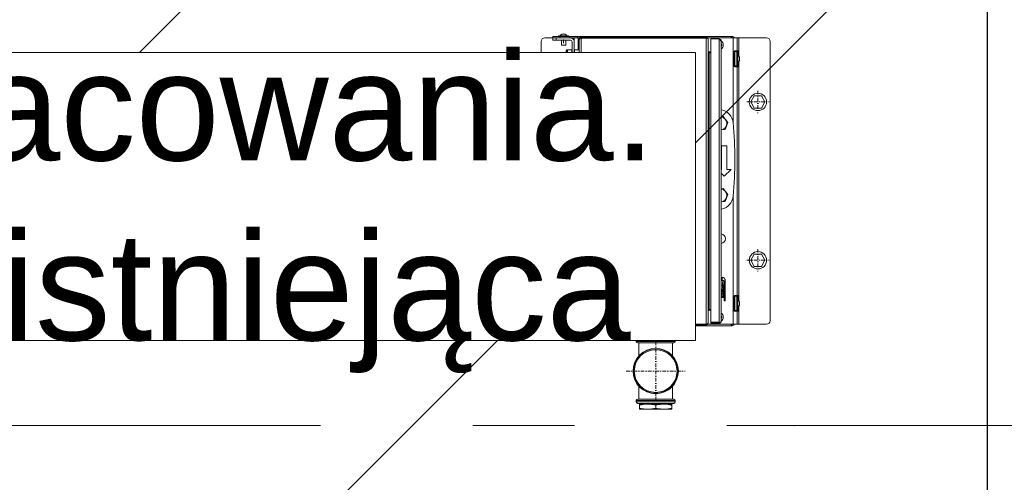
# Model space of a CAD drawing. Header units: millimetres. Extents: x -47038 to 86296, y -75637 to 48966.
# Tile 136 of 174: x -29137 to -27769, y 29702 to 30345. Entities that reach past the tile are written whole.
import ezdxf

# ---------------------------------------------------------------- set-up
doc = ezdxf.new("R2010")
doc.units = ezdxf.units.MM
doc.linetypes.add('DASHDOT', pattern=[1, 0.5, -0.25, 0, -0.25])
doc.linetypes.add('Przerywana podwójnie', pattern=[109.361107, 52.916665, -21.166666, 14.111111, -21.166666])
for name, color, linetype, lineweight, true_color in [('00 - nowa technologia myjni_Nr_pióra__95', 7, 'Continuous', 20, 0x7c7c7c), ('410-K Osie główne_Nr_pióra__95', 7, 'Continuous', 20, 0x7c7c7c), ('420-K Ściany_Nr_pióra__95', 7, 'Continuous', 20, 0x7c7c7c)]:
    doc.layers.add(name, color=color, linetype=linetype, lineweight=lineweight, true_color=true_color)
doc.layers.add('AP_zakres_Oopracowania', color=7, linetype='Continuous', lineweight=5)
doc.layers.add('XREF', color=8, linetype='Continuous', lineweight=9)
doc.styles.get("Standard").update_dxf_attribs({"font": 'arial.ttf'})

# ---------------------------------------------------------------- blocks, each defined once
blk = doc.blocks.new('parter 2025.10.15')
at = {"layer": '00 - nowa technologia myjni_Nr_pióra__95', "color": 8, "linetype": 'Continuous', "lineweight": 5}
for p, q in [((1006.42, 2487.69), (1005.32, 2487.69)), ((1007.42, 2487.89), (1006.42, 2487.89)), ((1006.42, 2487.89), (1006.42, 2487.69)), ((1006.42, 2487.69), (1006.92, 2487.69)), ((1006.42, 2487.39), (1006.42, 2487.69)), ((1006.92, 2487.69), (1008.87, 2487.69)), ((1006.92, 2487.39), (1006.92, 2487.69)), ((1007.9, 2487.99), (1007.24, 2487.99)), ((1007.24, 2487.89), (1007.24, 2487.99)), ((1007.24, 2487.89), (1007.24, 2487.99)), ((1008.81, 2487.89), (1007.42, 2487.89)), ((1007.42, 2487.89), (1007.42, 2487.69)), ((1007.69, 2488.22), (1007.79, 2488.22)), ((1007.79, 2488.22), (1007.79, 2488.22)), ((1007.79, 2488.22), (1007.79, 2488.22)), ((1007.79, 2488.22), (1007.79, 2488.22)), ((1007.79, 2488.22), (1007.8, 2488.22)), ((1007.8, 2488.22), (1008.01, 2488.22)), ((1008.6, 2487.99), (1007.9, 2487.99)), ((1008.02, 2488.22), (1008.01, 2488.22)), ((1008.01, 2488.22), (1008.02, 2488.22)), ((1008.02, 2488.22), (1008.02, 2488.22)), ((1008.02, 2488.22), (1008.14, 2488.22)), ((1008.15, 2488.22), (1008.14, 2488.22)), ((1008.15, 2488.22), (1008.14, 2488.22)), ((1008.6, 2487.89), (1008.6, 2487.99)), ((1009.85, 2487.89), (1008.81, 2487.89)), ((1008.81, 2487.89), (1008.81, 2487.69)), ((1009.85, 2487.69), (1008.87, 2487.69)), ((1009.17, 2487.69), (1009.42, 2487.69)), ((1009.17, 2487.6), (1009.17, 2487.69)), ((1009.97, 2487.69), (1009.42, 2487.69)), ((1009.42, 2487.15), (1009.42, 2487.69)), ((1009.85, 2487.89), (1009.85, 2487.69)), ((1018.55, 2487.89), (1009.85, 2487.89)), ((1010.16, 2487.69), (1009.85, 2487.69)), ((1010.16, 2487.69), (1009.97, 2487.69)), ((1009.97, 2486.04), (1009.97, 2487.69)), ((1010.1, 2487.67), (1010.15, 2487.67)), ((1010.1, 2487.51), (1010.1, 2487.67)), ((1010.18, 2487.67), (1010.38, 2487.67)), ((1010.18, 2487.67), (1010.18, 2487.51)), ((1010.38, 2487.79), (1027.72, 2487.79)), ((1027.72, 2487.67), (1010.38, 2487.67)), ((1010.38, 2487.67), (1010.38, 2447.91)), ((1018.55, 2487.89), (1018.55, 2487.79)), ((1018.71, 2487.89), (1018.55, 2487.89)), ((1018.71, 2487.89), (1018.71, 2487.79)), ((1018.71, 2487.89), (1018.72, 2487.89)), ((1018.72, 2487.79), (1018.72, 2487.89)), ((1018.72, 2487.89), (1031.22, 2487.89)), ((1027.72, 2487.67), (1027.86, 2487.67)), ((1027.72, 2487.67), (1027.72, 2447.91)), ((1027.86, 2487.75), (1027.82, 2487.67)), ((1031.47, 2487.69), (1027.93, 2487.69)), ((1028.37, 2487.42), (1028.37, 2487.54)), ((1029.54, 2487.54), (1028.37, 2487.54)), ((1029.54, 2487.54), (1029.54, 2487.42)), ((1031.32, 2487.89), (1031.22, 2487.89)), ((1031.22, 2487.69), (1031.22, 2487.88)), ((1031.32, 2487.89), (1031.32, 2487.69)), ((1031.33, 2487.89), (1031.32, 2487.89)), ((1032.02, 2487.69), (1031.47, 2487.69)), ((1031.47, 2487.69), (1031.47, 2476)), ((1032.02, 2487.69), (1032.27, 2487.69)), ((1032.02, 2487.69), (1032.02, 2447.89)), ((1032.27, 2485.14), (1032.27, 2487.69)), ((1036.12, 2487.69), (1032.27, 2487.69)), ((1004.82, 2487.19), (1004.82, 2448.39)), ((1006.42, 2487.39), (1006.92, 2487.39)), ((1006.92, 2487.39), (1008.87, 2487.39)), ((1007.62, 2487.39), (1007.62, 2486.69)), ((1007.62, 2487.39), (1007.62, 2486.69)), ((1007.62, 2486.69), (1007.91, 2486.69)), ((1007.91, 2486.69), (1008.22, 2486.69)), ((1008.22, 2487.39), (1008.22, 2486.69)), ((1008.22, 2487.39), (1008.22, 2486.69)), ((1009.12, 2487.14), (1009.12, 2483.44)), ((1009.42, 2487.14), (1009.42, 2483.44)), ((1010.1, 2487.51), (1010.1, 2448.07)), ((1010.1, 2487.51), (1010.15, 2487.51)), ((1010.18, 2487.51), (1010.15, 2487.51)), ((1028, 2448.07), (1028, 2487.51)), ((1028.37, 2448.16), (1028.37, 2487.42)), ((1029.54, 2448.16), (1029.54, 2487.42)), ((1029.73, 2487.42), (1029.54, 2487.42)), ((1029.73, 2487.26), (1029.73, 2487.42)), ((1029.73, 2487.26), (1029.77, 2487.26)), ((1029.82, 2487.42), (1029.77, 2487.42)), ((1029.82, 2487.26), (1029.77, 2487.26)), ((1029.82, 2487.42), (1029.82, 2487.26)), ((1029.82, 2487.26), (1029.82, 2448.32)), ((1036.62, 2448.39), (1036.62, 2487.19)), ((1008.22, 2485.69), (1008.22, 2485.29)), ((1008.44, 2485.69), (1008.22, 2485.69)), ((1008.22, 2485.29), (1008.22, 2484.89)), ((1008.44, 2484.89), (1008.22, 2484.89)), ((1008.44, 2484.89), (1008.22, 2484.89)), ((1008.28, 2485.87), (1008.32, 2486.04)), ((1008.28, 2485.87), (1008.32, 2486.04)), ((1008.28, 2485.87), (1008.28, 2485.69)), ((1008.28, 2484.89), (1008.28, 2484.71)), ((1008.48, 2486.04), (1008.32, 2486.04)), ((1008.44, 2485.87), (1008.48, 2486.04)), ((1008.44, 2485.87), (1008.48, 2486.03)), ((1008.44, 2485.87), (1008.44, 2485.57)), ((1008.44, 2485.57), (1008.44, 2484.71)), ((1009.07, 2486.04), (1008.48, 2486.04)), ((1008.48, 2485.64), (1008.48, 2485.66)), ((1009.07, 2485.66), (1008.48, 2485.66)), ((1009.07, 2484.91), (1008.48, 2484.91)), ((1009.12, 2485.87), (1009.07, 2486.04)), ((1009.07, 2485.64), (1009.07, 2485.66)), ((1009.12, 2485.87), (1009.12, 2485.57)), ((1009.12, 2485.57), (1009.12, 2484.71)), ((1009.42, 2485.87), (1009.46, 2486.04)), ((1010.05, 2486.04), (1009.46, 2486.04)), ((1009.46, 2485.64), (1009.46, 2485.66)), ((1010.05, 2485.66), (1009.46, 2485.66)), ((1010.05, 2484.91), (1009.46, 2484.91)), ((1010.1, 2485.87), (1010.05, 2486.04)), ((1010.05, 2485.64), (1010.05, 2485.66)), ((1010.1, 2485.87), (1010.1, 2485.57)), ((1010.1, 2485.57), (1010.1, 2484.71)), ((1028.03, 2485.7), (1028.07, 2485.76)), ((1028.06, 2485.63), (1028.07, 2485.62)), ((1028.16, 2485.62), (1028.07, 2485.62)), ((1028.37, 2485.74), (1028.16, 2485.74)), ((1028.16, 2485.62), (1028.37, 2485.62)), ((1028.16, 2449.96), (1028.16, 2485.62)), ((1031.61, 2483.79), (1031.61, 2485.79)), ((1031.71, 2485.79), (1032, 2485.79)), ((1031.71, 2485.79), (1031.71, 2483.79)), ((1031.74, 2485.89), (1031.94, 2485.89)), ((1032, 2485.79), (1032, 2483.79)), ((1032.02, 2485.47), (1032.02, 2485.79)), ((1032.02, 2485.47), (1032.12, 2485.47)), ((1032.05, 2485.89), (1032.14, 2485.89)), ((1032.12, 2484.11), (1032.12, 2485.47)), ((1032.14, 2485.79), (1032.21, 2485.79)), ((1032.14, 2485.79), (1032.14, 2485.26)), ((1032.21, 2485.79), (1032.21, 2485.2)), ((1032.35, 2484.99), (1032.34, 2484.99)), ((1032.34, 2484.99), (1032.35, 2484.99)), ((1032.35, 2485.02), (1032.35, 2484.99)), ((1032.35, 2484.99), (1032.35, 2484.99)), ((1032.35, 2484.99), (1032.35, 2484.8)), ((1008.28, 2484.71), (1008.32, 2484.54)), ((1008.28, 2484.71), (1008.32, 2484.54)), ((1008.31, 2484.56), (1008.32, 2484.54)), ((1008.91, 2484.54), (1008.32, 2484.54)), ((1008.91, 2484.54), (1008.32, 2484.54)), ((1008.44, 2484.71), (1008.48, 2484.54)), ((1008.44, 2484.71), (1008.48, 2484.55)), ((1009.07, 2484.54), (1008.48, 2484.54)), ((1009.12, 2484.71), (1009.07, 2484.54)), ((1009.42, 2484.71), (1009.46, 2484.54)), ((1009.42, 2452.15), (1009.42, 2483.44)), ((1009.43, 2484.64), (1009.43, 2483.79)), ((1009.72, 2483.79), (1009.43, 2483.79)), ((1010.05, 2484.54), (1009.46, 2484.54)), ((1009.69, 2483.69), (1009.49, 2483.69)), ((1009.72, 2484.54), (1009.72, 2483.79)), ((1009.82, 2484.54), (1009.82, 2483.79)), ((1009.97, 2476), (1009.97, 2484.54)), ((1010.1, 2484.71), (1010.05, 2484.54)), ((1031.71, 2484.39), (1031.61, 2484.39)), ((1031.71, 2483.79), (1032, 2483.79)), ((1031.74, 2483.69), (1031.94, 2483.69)), ((1032.02, 2483.79), (1032.02, 2484.11)), ((1032.02, 2484.11), (1032.12, 2484.11)), ((1032.05, 2483.69), (1032.14, 2483.69)), ((1032.14, 2484.32), (1032.14, 2483.79)), ((1032.14, 2483.79), (1032.21, 2483.79)), ((1032.21, 2484.37), (1032.21, 2483.79)), ((1032.27, 2451.14), (1032.27, 2484.43)), ((1032.34, 2484.8), (1032.35, 2484.8)), ((1032.34, 2484.8), (1032.35, 2484.79)), ((1032.34, 2484.59), (1032.35, 2484.6)), ((1032.34, 2484.59), (1032.35, 2484.59)), ((1032.35, 2484.79), (1032.35, 2484.8)), ((1032.35, 2484.79), (1032.35, 2484.6)), ((1032.35, 2484.6), (1032.35, 2484.59)), ((1032.35, 2484.59), (1032.35, 2484.59)), ((1032.35, 2484.59), (1032.35, 2484.56)), ((1006.92, 2483.19), (1006.42, 2483.19)), ((1006.42, 2483.19), (1006.42, 2482.89)), ((1006.92, 2482.89), (1006.42, 2482.89)), ((1008.87, 2483.19), (1006.92, 2483.19)), ((1006.92, 2483.19), (1006.92, 2482.89)), ((1008.87, 2482.89), (1006.92, 2482.89)), ((1009.17, 2452.6), (1009.17, 2482.98)), ((1006.02, 2479.64), (1005.53, 2478.79)), ((1007.01, 2479.64), (1006.02, 2479.64)), ((1007.5, 2478.79), (1007.01, 2479.64)), ((1034.42, 2479.64), (1033.93, 2478.79)), ((1035.41, 2479.64), (1034.42, 2479.64)), ((1035.9, 2478.79), (1035.41, 2479.64)), ((1005.53, 2478.79), (1006.02, 2477.94)), ((1007.01, 2477.94), (1007.5, 2478.79)), ((1033.93, 2478.79), (1034.42, 2477.94)), ((1035.41, 2477.94), (1035.9, 2478.79)), ((1006.02, 2477.94), (1007.01, 2477.94)), ((1029.82, 2476.71), (1030.11, 2476.75)), ((1030.11, 2476.75), (1030.43, 2476.34)), ((1034.42, 2477.94), (1035.41, 2477.94)), ((1030.55, 2475.44), (1030.35, 2474.96)), ((1030.43, 2476.34), (1030.75, 2475.92)), ((1030.75, 2475.92), (1030.55, 2475.44)), ((1029.83, 2474.9), (1029.82, 2474.89)), ((1030.35, 2474.96), (1029.83, 2474.9)), ((1030.58, 2472.69), (1029.88, 2472.69)), ((1029.88, 2472.69), (1029.88, 2469.42)), ((1030.58, 2472.69), (1030.58, 2469.42)), ((1029.88, 2469.42), (1029.82, 2469.42)), ((1029.82, 2468.88), (1030.23, 2468.47)), ((1030.23, 2468.47), (1031.18, 2469.42)), ((1031.18, 2469.42), (1030.58, 2469.42)), ((1029.82, 2466.71), (1030.11, 2466.75)), ((1030.11, 2466.75), (1030.43, 2466.34)), ((1030.43, 2466.34), (1030.75, 2465.92)), ((1030.75, 2465.92), (1030.55, 2465.44)), ((1009.97, 2451.04), (1009.97, 2465.57)), ((1029.83, 2464.9), (1029.82, 2464.89)), ((1030.35, 2464.96), (1029.83, 2464.9)), ((1030.55, 2465.44), (1030.35, 2464.96)), ((1031.47, 2465.57), (1031.47, 2447.89)), ((1006.02, 2457.64), (1005.53, 2456.79)), ((1007.01, 2457.64), (1006.02, 2457.64)), ((1007.5, 2456.79), (1007.01, 2457.64)), ((1034.42, 2457.64), (1033.93, 2456.79)), ((1035.41, 2457.64), (1034.42, 2457.64)), ((1035.9, 2456.79), (1035.41, 2457.64)), ((1005.53, 2456.79), (1006.02, 2455.94)), ((1007.01, 2455.94), (1007.5, 2456.79)), ((1033.93, 2456.79), (1034.42, 2455.94)), ((1035.41, 2455.94), (1035.9, 2456.79)), ((1006.02, 2455.94), (1007.01, 2455.94)), ((1034.42, 2455.94), (1035.41, 2455.94)), ((1029.82, 2454.41), (1029.97, 2454.41)), ((1029.82, 2453.96), (1029.97, 2453.96)), ((1029.82, 2453.96), (1030.09, 2453.96)), ((1029.97, 2454.41), (1029.97, 2453.96)), ((1030.09, 2453.96), (1030.09, 2453.96)), ((1030.09, 2453.96), (1030.09, 2453.96)), ((1030.09, 2453.96), (1030.09, 2453.96)), ((1030.23, 2453.49), (1030.22, 2453.4)), ((1030.25, 2453.81), (1030.25, 2453.81)), ((1030.37, 2452.78), (1030.37, 2454.02)), ((1006.42, 2452.69), (1006.92, 2452.69)), ((1006.42, 2452.39), (1006.42, 2452.69)), ((1006.42, 2452.39), (1006.92, 2452.39)), ((1006.92, 2452.69), (1008.87, 2452.69)), ((1006.92, 2452.39), (1006.92, 2452.69)), ((1006.92, 2452.39), (1008.87, 2452.39)), ((1009.12, 2452.14), (1009.12, 2448.44)), ((1009.42, 2452.14), (1009.42, 2448.44)), ((1030, 2453.28), (1029.82, 2453.28)), ((1029.92, 2452.16), (1029.82, 2452.16)), ((1030.09, 2452.13), (1030.1, 2452.22)), ((1030.09, 2452.13), (1030.09, 2452.13)), ((1030.09, 2452.13), (1030.1, 2452.1)), ((1030.1, 2452.1), (1030.09, 2452.1)), ((1030.09, 2452.07), (1030.1, 2452.07)), ((1030.11, 2452.48), (1030.1, 2452.24)), ((1030.1, 2452.3), (1030.12, 2452.3)), ((1030.1, 2452.22), (1030.1, 2452.22)), ((1030.1, 2452.22), (1030.11, 2452.18)), ((1030.1, 2452.19), (1030.12, 2452.19)), ((1030.11, 2452.18), (1030.1, 2452.1)), ((1030.1, 2452.07), (1030.11, 2452.16)), ((1030.11, 2452.16), (1030.1, 2452.16)), ((1030.13, 2451.88), (1030.1, 2452.07)), ((1030.11, 2452.48), (1030.13, 2452.37)), ((1030.11, 2452.38), (1030.13, 2452.38)), ((1030.11, 2452.37), (1030.12, 2452.37)), ((1030.11, 2452.16), (1030.13, 2451.98)), ((1030.14, 2452.81), (1030.12, 2452.57)), ((1030.12, 2452.62), (1030.14, 2452.62)), ((1030.12, 2452.3), (1030.12, 2452.37)), ((1030.14, 2452.04), (1030.12, 2452.19)), ((1030.12, 2452.04), (1030.14, 2452.04)), ((1030.13, 2452.74), (1030.15, 2452.74)), ((1030.13, 2452.72), (1030.15, 2452.72)), ((1030.13, 2452.49), (1030.14, 2452.49)), ((1030.15, 2452.2), (1030.13, 2452.33)), ((1030.13, 2452.33), (1030.13, 2452.33)), ((1030.13, 2452.32), (1030.13, 2452.28)), ((1030.13, 2452.27), (1030.14, 2452.14)), ((1030.13, 2452.2), (1030.15, 2452.2)), ((1030.13, 2451.98), (1030.14, 2452.04)), ((1030.13, 2451.98), (1030.13, 2451.98)), ((1030.14, 2452.82), (1030.15, 2452.82)), ((1030.14, 2452.62), (1030.15, 2452.72)), ((1030.16, 2452.36), (1030.14, 2452.49)), ((1030.14, 2452.36), (1030.16, 2452.36)), ((1030.15, 2452.19), (1030.14, 2452.15)), ((1030.14, 2452.19), (1030.15, 2452.19)), ((1030.14, 2452.15), (1030.14, 2452.15)), ((1030.14, 2452), (1030.14, 2452.04)), ((1030.14, 2452.03), (1030.14, 2452.03)), ((1030.14, 2452), (1030.14, 2451.89)), ((1030.17, 2452.66), (1030.15, 2452.82)), ((1030.15, 2452.73), (1030.16, 2452.63)), ((1030.15, 2452.62), (1030.15, 2452.6)), ((1030.15, 2452.6), (1030.15, 2452.62)), ((1030.15, 2452.62), (1030.15, 2452.62)), ((1030.15, 2452.6), (1030.15, 2452.54)), ((1030.15, 2452.6), (1030.15, 2452.6)), ((1030.15, 2452.57), (1030.15, 2452.54)), ((1030.15, 2452.3), (1030.16, 2452.35)), ((1030.15, 2452.35), (1030.16, 2452.35)), ((1030.16, 2452.3), (1030.15, 2452.18)), ((1030.15, 2452.3), (1030.15, 2452.3)), ((1030.15, 2452.16), (1030.15, 2452.16)), ((1030.15, 2452.12), (1030.15, 2452.04)), ((1030.16, 2452.66), (1030.17, 2452.66)), ((1030.16, 2452.63), (1030.16, 2452.49)), ((1030.16, 2452.45), (1030.17, 2452.61)), ((1030.16, 2452.61), (1030.17, 2452.61)), ((1030.16, 2452.49), (1030.16, 2452.45)), ((1030.16, 2452.45), (1030.16, 2452.45)), ((1030.16, 2452.3), (1030.16, 2452.35)), ((1030.16, 2452.34), (1030.16, 2452.34)), ((1030.18, 2452.53), (1030.17, 2452.37)), ((1030.17, 2452.39), (1030.17, 2452.39)), ((1030.37, 2452.78), (1030.21, 2452.78)), ((1030.21, 2451.76), (1030.21, 2452.78)), ((1030.37, 2451.37), (1030.37, 2452.78)), ((1008.22, 2450.69), (1008.22, 2450.29)), ((1008.44, 2450.69), (1008.22, 2450.69)), ((1008.28, 2450.87), (1008.32, 2451.04)), ((1008.28, 2450.87), (1008.28, 2450.69)), ((1008.48, 2451.04), (1008.32, 2451.04)), ((1008.44, 2450.87), (1008.48, 2451.04)), ((1008.44, 2450.87), (1008.46, 2450.95)), ((1008.44, 2450.87), (1008.44, 2450.57)), ((1008.46, 2450.95), (1008.46, 2450.95)), ((1009.07, 2451.04), (1008.48, 2451.04)), ((1008.48, 2450.64), (1008.48, 2450.66)), ((1009.07, 2450.66), (1008.48, 2450.66)), ((1009.12, 2450.87), (1009.07, 2451.04)), ((1009.07, 2450.64), (1009.07, 2450.66)), ((1009.12, 2450.87), (1009.12, 2450.57)), ((1009.42, 2450.87), (1009.46, 2451.04)), ((1009.42, 2450.87), (1009.44, 2450.95)), ((1009.43, 2450.93), (1009.43, 2451.79)), ((1009.72, 2451.79), (1009.43, 2451.79)), ((1009.44, 2450.95), (1009.44, 2450.95)), ((1010.05, 2451.04), (1009.46, 2451.04)), ((1009.46, 2450.64), (1009.46, 2450.66)), ((1010.05, 2450.66), (1009.46, 2450.66)), ((1009.69, 2451.89), (1009.49, 2451.89)), ((1009.72, 2451.04), (1009.72, 2451.79)), ((1009.82, 2451.79), (1009.82, 2451.04)), ((1010.1, 2450.87), (1010.05, 2451.04)), ((1010.05, 2450.64), (1010.05, 2450.66)), ((1010.1, 2450.87), (1010.1, 2450.57)), ((1029.95, 2451.61), (1029.82, 2451.61)), ((1029.96, 2451.61), (1029.95, 2451.61)), ((1030.13, 2451.61), (1029.96, 2451.61)), ((1030.09, 2451.61), (1030.09, 2451.61)), ((1030.1, 2451.97), (1030.12, 2451.83)), ((1030.11, 2451.88), (1030.13, 2451.88)), ((1030.21, 2451.76), (1030.11, 2451.76)), ((1030.12, 2451.87), (1030.13, 2451.87)), ((1030.12, 2451.84), (1030.14, 2451.84)), ((1030.21, 2451.47), (1030.21, 2451.73)), ((1030.21, 2451.47), (1030.21, 2451.2)), ((1030.21, 2451.2), (1030.21, 2451.47)), ((1030.26, 2451.38), (1030.26, 2451.15)), ((1030.26, 2451.38), (1030.26, 2451.38)), ((1030.26, 2451.15), (1030.32, 2451.15)), ((1030.32, 2451.15), (1030.32, 2451.32)), ((1030.37, 2451.37), (1030.37, 2451.37)), ((1030.37, 2451.37), (1030.37, 2451.2)), ((1030.37, 2451.37), (1030.37, 2451.37)), ((1031.61, 2449.79), (1031.61, 2451.79)), ((1031.61, 2451.19), (1031.71, 2451.19)), ((1031.71, 2451.79), (1032, 2451.79)), ((1031.71, 2449.79), (1031.71, 2451.79)), ((1031.74, 2451.89), (1031.94, 2451.89)), ((1032, 2449.79), (1032, 2451.79)), ((1032.02, 2451.47), (1032.02, 2451.79)), ((1032.02, 2451.47), (1032.12, 2451.47)), ((1032.05, 2451.89), (1032.14, 2451.89)), ((1032.12, 2450.11), (1032.12, 2451.47)), ((1032.14, 2451.79), (1032.14, 2451.26)), ((1032.14, 2451.79), (1032.21, 2451.79)), ((1032.21, 2451.79), (1032.21, 2451.2)), ((1032.35, 2450.99), (1032.34, 2450.99)), ((1032.34, 2450.99), (1032.35, 2450.99)), ((1032.34, 2450.8), (1032.35, 2450.8)), ((1032.34, 2450.8), (1032.35, 2450.79)), ((1032.35, 2451.02), (1032.35, 2450.99)), ((1032.35, 2450.99), (1032.35, 2450.99)), ((1032.35, 2450.99), (1032.35, 2450.8)), ((1032.35, 2450.79), (1032.35, 2450.8)), ((1032.35, 2450.79), (1032.35, 2450.6)), ((1008.22, 2450.29), (1008.22, 2449.89)), ((1008.44, 2449.89), (1008.22, 2449.89)), ((1008.44, 2449.89), (1008.22, 2449.89)), ((1008.28, 2449.89), (1008.28, 2449.71)), ((1008.28, 2449.71), (1008.32, 2449.54)), ((1008.91, 2449.54), (1008.32, 2449.54)), ((1008.44, 2450.57), (1008.44, 2449.71)), ((1008.44, 2449.71), (1008.48, 2449.54)), ((1008.44, 2449.71), (1008.46, 2449.63)), ((1008.46, 2449.63), (1008.46, 2449.63)), ((1009.07, 2449.91), (1008.48, 2449.91)), ((1009.07, 2449.54), (1008.48, 2449.54)), ((1009.12, 2449.71), (1009.07, 2449.54)), ((1009.12, 2450.57), (1009.12, 2449.71)), ((1009.42, 2449.71), (1009.46, 2449.54)), ((1009.42, 2449.71), (1009.44, 2449.63)), ((1009.44, 2449.63), (1009.44, 2449.63)), ((1010.05, 2449.91), (1009.46, 2449.91)), ((1010.05, 2449.54), (1009.46, 2449.54)), ((1009.97, 2447.89), (1009.97, 2449.54)), ((1010.1, 2449.71), (1010.05, 2449.54)), ((1010.1, 2450.57), (1010.1, 2449.71)), ((1028.07, 2449.81), (1028.03, 2449.88)), ((1028.06, 2449.94), (1028.07, 2449.96)), ((1028.07, 2449.96), (1028.16, 2449.96)), ((1028.37, 2449.96), (1028.16, 2449.96)), ((1028.16, 2449.84), (1028.37, 2449.84)), ((1031.71, 2449.79), (1032, 2449.79)), ((1031.94, 2449.69), (1031.74, 2449.69)), ((1032.02, 2449.79), (1032.02, 2450.11)), ((1032.02, 2450.11), (1032.12, 2450.11)), ((1032.14, 2449.69), (1032.05, 2449.69)), ((1032.14, 2450.32), (1032.14, 2449.79)), ((1032.14, 2449.79), (1032.21, 2449.79)), ((1032.21, 2450.37), (1032.21, 2449.79)), ((1032.27, 2447.89), (1032.27, 2450.43)), ((1032.34, 2450.59), (1032.35, 2450.6)), ((1032.34, 2450.59), (1032.35, 2450.59)), ((1032.35, 2450.6), (1032.35, 2450.59)), ((1032.35, 2450.59), (1032.35, 2450.59)), ((1032.35, 2450.59), (1032.35, 2450.56)), ((1005.32, 2447.89), (1006.42, 2447.89)), ((1006.92, 2448.19), (1006.42, 2448.19)), ((1006.42, 2448.19), (1006.42, 2447.89)), ((1006.92, 2447.89), (1006.42, 2447.89)), ((1007.42, 2447.89), (1006.42, 2447.89)), ((1006.42, 2447.89), (1006.42, 2447.69)), ((1008.87, 2448.19), (1006.92, 2448.19)), ((1006.92, 2448.19), (1006.92, 2447.89)), ((1008.87, 2447.89), (1006.92, 2447.89)), ((1008.81, 2447.89), (1007.42, 2447.89)), ((1007.42, 2447.89), (1007.42, 2447.69)), ((1008.22, 2448.89), (1007.62, 2448.89)), ((1007.62, 2448.19), (1007.62, 2448.89)), ((1007.62, 2448.19), (1007.62, 2448.89)), ((1008.22, 2448.19), (1008.22, 2448.89)), ((1009.85, 2447.89), (1008.81, 2447.89)), ((1008.81, 2447.89), (1008.81, 2447.69)), ((1009.17, 2447.89), (1009.17, 2447.98)), ((1009.42, 2447.89), (1009.42, 2448.44)), ((1010.16, 2447.89), (1009.85, 2447.89)), ((1009.85, 2447.89), (1009.85, 2447.69)), ((1010.1, 2448.07), (1010.15, 2448.07)), ((1010.15, 2448.07), (1010.18, 2448.07)), ((1010.18, 2448.07), (1010.18, 2447.91)), ((1010.38, 2447.91), (1010.18, 2447.91)), ((1010.38, 2447.91), (1027.72, 2447.91)), ((1027.86, 2447.91), (1027.72, 2447.91)), ((1027.82, 2447.91), (1027.86, 2447.83)), ((1027.93, 2447.89), (1031.47, 2447.89)), ((1028.37, 2448.16), (1029.54, 2448.16)), ((1029.54, 2448.16), (1028.37, 2448.16)), ((1028.37, 2448.04), (1028.37, 2448.16)), ((1028.37, 2448.04), (1029.54, 2448.04)), ((1029.54, 2448.16), (1029.82, 2448.16)), ((1029.54, 2448.04), (1029.54, 2448.16)), ((1029.7, 2448.16), (1029.73, 2448.12)), ((1029.82, 2448.16), (1029.82, 2448.32)), ((1031.22, 2447.89), (1031.22, 2447.75)), ((1031.3, 2447.89), (1031.32, 2447.89)), ((1031.33, 2447.89), (1031.32, 2447.89)), ((1031.32, 2447.89), (1031.32, 2447.69)), ((1031.47, 2447.89), (1032.02, 2447.89)), ((1032.27, 2447.89), (1032.02, 2447.89)), ((1032.27, 2447.89), (1036.12, 2447.89)), ((1007.42, 2447.69), (1006.42, 2447.69)), ((1007.24, 2447.69), (1008.6, 2447.69)), ((1007.24, 2447.69), (1007.24, 2447.59)), ((1007.24, 2447.69), (1007.24, 2447.59)), ((1007.24, 2447.59), (1008.6, 2447.59)), ((1008.81, 2447.69), (1007.42, 2447.69)), ((1007.71, 2447.36), (1007.69, 2447.36)), ((1007.72, 2447.36), (1007.71, 2447.36)), ((1007.72, 2447.36), (1007.72, 2447.36)), ((1007.72, 2447.36), (1007.72, 2447.36)), ((1007.72, 2447.36), (1007.72, 2447.36)), ((1007.92, 2447.36), (1007.72, 2447.36)), ((1007.93, 2447.36), (1007.92, 2447.36)), ((1007.92, 2447.36), (1007.92, 2447.36)), ((1007.92, 2447.36), (1007.93, 2447.36)), ((1008.11, 2447.36), (1007.93, 2447.36)), ((1008.11, 2447.36), (1008.12, 2447.36)), ((1008.11, 2447.36), (1008.12, 2447.36)), ((1008.12, 2447.36), (1008.12, 2447.36)), ((1008.14, 2447.36), (1008.12, 2447.36)), ((1008.6, 2447.69), (1008.6, 2447.59)), ((1009.85, 2447.69), (1008.81, 2447.69)), ((1018.32, 2447.69), (1009.85, 2447.69)), ((1027.72, 2447.79), (1010.38, 2447.79)), ((1018.32, 2446.49), (1018.32, 2447.79)), ((1020.72, 2446.49), (1020.72, 2447.79)), ((1023.12, 2446.49), (1023.12, 2447.79)), ((1023.12, 2447.69), (1031.22, 2447.69)), ((1031.32, 2447.69), (1031.22, 2447.69)), ((1031.33, 2447.69), (1031.32, 2447.69)), ((1018.02, 2445.69), (1018.02, 2445.49)), ((1018.02, 2445.69), (1023.42, 2445.69)), ((1023.42, 2445.49), (1018.02, 2445.49)), ((1023.22, 2445.89), (1018.22, 2445.89)), ((1018.22, 2445.29), (1023.22, 2445.29)), ((1018.32, 2446.49), (1020.72, 2446.49)), ((1018.37, 2443.49), (1018.37, 2445.29)), ((1018.59, 2445.9), (1018.59, 2446.08)), ((1018.59, 2446.08), (1022.84, 2446.08)), ((1018.59, 2445.9), (1022.84, 2445.9)), ((1018.62, 2446.49), (1018.62, 2446.08)), ((1018.62, 2445.89), (1018.62, 2445.9)), ((1020.72, 2446.49), (1023.12, 2446.49)), ((1022.81, 2446.49), (1022.81, 2446.08)), ((1022.81, 2445.89), (1022.81, 2445.9)), ((1022.84, 2445.9), (1022.84, 2446.08)), ((1023.07, 2443.49), (1023.07, 2445.29)), ((1023.42, 2445.69), (1023.42, 2445.49)), ((1018.37, 2437.49), (1018.37, 2439.29)), ((1023.07, 2437.49), (1023.07, 2439.29)), ((1018.02, 2437.29), (1018.02, 2437.09)), ((1018.02, 2437.29), (1023.42, 2437.29)), ((1023.42, 2437.09), (1018.02, 2437.09)), ((1023.22, 2437.49), (1018.22, 2437.49)), ((1023.42, 2437.29), (1023.42, 2437.09)), ((1023.22, 2436.89), (1018.22, 2436.89)), ((1019.59, 2436.79), (1018.47, 2436.79)), ((1018.47, 2436.79), (1018.47, 2436.63)), ((1018.47, 2436.25), (1018.47, 2436.63)), ((1018.47, 2436.25), (1018.47, 2436.09)), ((1019.59, 2436.09), (1018.47, 2436.09)), ((1018.62, 2436.79), (1018.62, 2436.89)), ((1021.79, 2436.79), (1019.59, 2436.79)), ((1021.79, 2436.09), (1019.59, 2436.09)), ((1020.72, 2436.25), (1020.72, 2436.63)), ((1021.84, 2436.79), (1021.79, 2436.79)), ((1021.79, 2436.79), (1021.84, 2436.79)), ((1021.84, 2436.09), (1021.79, 2436.09)), ((1021.84, 2436.09), (1021.79, 2436.09)), ((1022.97, 2436.79), (1021.84, 2436.79)), ((1022.97, 2436.09), (1021.84, 2436.09)), ((1022.81, 2436.79), (1022.81, 2436.89)), ((1022.97, 2436.63), (1022.97, 2436.79)), ((1022.97, 2436.25), (1022.97, 2436.63)), ((1022.97, 2436.09), (1022.97, 2436.25))]:
    blk.add_line(p, q, dxfattribs=at)
at = {"layer": '00 - nowa technologia myjni_Nr_pióra__95', "color": 8, "linetype": 'DASHDOT', "lineweight": 5}
for p, q in [((1006.92, 2487.36), (1006.92, 2487.72)), ((1007.42, 2487.91), (1007.42, 2487.67)), ((1007.92, 2487.88), (1007.92, 2488)), ((1008.81, 2487.91), (1008.81, 2487.67)), ((1018.62, 2487.9), (1018.62, 2487.78)), ((1007.92, 2487.46), (1007.92, 2486.62)), ((1008.51, 2485.29), (1008.19, 2485.29)), ((1009.12, 2485.29), (1009.07, 2485.29)), ((1009.41, 2485.29), (1009.47, 2485.29)), ((1010.1, 2485.29), (1010.05, 2485.29)), ((1031.6, 2484.39), (1031.72, 2484.39)), ((1032.01, 2484.79), (1032.13, 2484.79)), ((1006.92, 2483.22), (1006.92, 2482.86)), ((1006.52, 2480.35), (1006.52, 2477.23)), ((1034.92, 2480.35), (1034.92, 2477.23)), ((1004.96, 2478.79), (1008.08, 2478.79)), ((1033.36, 2478.79), (1036.48, 2478.79)), ((1006.52, 2458.35), (1006.52, 2455.23)), ((1034.92, 2458.35), (1034.92, 2455.23)), ((1004.96, 2456.79), (1008.08, 2456.79)), ((1033.36, 2456.79), (1036.48, 2456.79)), ((1006.92, 2452.36), (1006.92, 2452.72)), ((1029.8, 2452), (1029.97, 2452)), ((1030.1, 2452.13), (1030.09, 2452.13)), ((1030.1, 2452.25), (1030.12, 2452.25)), ((1030.12, 2452.57), (1030.14, 2452.57)), ((1030.13, 2452.28), (1030.13, 2452.28)), ((1030.15, 2452.19), (1030.13, 2452.19)), ((1030.15, 2452.59), (1030.15, 2452.59)), ((1030.15, 2452.14), (1030.15, 2452.14)), ((1030.18, 2452.5), (1030.17, 2452.5)), ((1031.6, 2451.19), (1031.72, 2451.19)), ((1032.01, 2450.79), (1032.13, 2450.79)), ((1008.51, 2450.29), (1008.19, 2450.29)), ((1009.12, 2450.29), (1009.07, 2450.29)), ((1009.41, 2450.29), (1009.47, 2450.29)), ((1010.1, 2450.29), (1010.05, 2450.29)), ((1006.92, 2448.22), (1006.92, 2447.86)), ((1007.42, 2447.91), (1007.42, 2447.67)), ((1007.92, 2448.12), (1007.92, 2448.96)), ((1008.81, 2447.91), (1008.81, 2447.67)), ((1007.92, 2447.7), (1007.92, 2447.58)), ((1020.72, 2445.48), (1020.72, 2437.29)), ((1016.62, 2441.39), (1024.81, 2441.39)), ((1020.72, 2436.92), (1020.72, 2436.6)), ((1020.72, 2436.04), (1020.72, 2436.27))]:
    blk.add_line(p, q, dxfattribs=at)
at = {"layer": '00 - nowa technologia myjni_Nr_pióra__95', "color": 8, "linetype": 'Continuous', "lineweight": 5}
for points in [[(1018.71, 2487.89), (1018.71, 2487.89), (1018.71, 2487.89), (1018.72, 2487.89)], [(1028, 2487.51), (1027.99, 2487.54), (1027.97, 2487.57), (1027.95, 2487.61), (1027.92, 2487.63), (1027.86, 2487.67)], [(1031.22, 2487.88), (1031.22, 2487.88), (1031.22, 2487.88), (1031.22, 2487.88), (1031.24, 2487.89), (1031.26, 2487.89), (1031.32, 2487.89)], [(1008.32, 2486.04), (1008.3, 2485.95), (1008.3, 2485.89), (1008.29, 2485.84), (1008.3, 2485.78), (1008.31, 2485.69)], [(1008.31, 2484.89), (1008.3, 2484.82), (1008.3, 2484.77), (1008.29, 2484.71), (1008.3, 2484.66), (1008.31, 2484.6), (1008.32, 2484.54)], [(1008.48, 2486.04), (1008.46, 2485.95), (1008.46, 2485.89), (1008.45, 2485.84), (1008.46, 2485.78), (1008.47, 2485.72), (1008.48, 2485.66)], [(1008.48, 2485.64), (1008.46, 2485.45), (1008.45, 2485.3), (1008.46, 2485.15), (1008.47, 2485.04), (1008.48, 2484.91)], [(1008.48, 2484.91), (1008.46, 2484.82), (1008.46, 2484.77), (1008.45, 2484.71), (1008.46, 2484.66), (1008.47, 2484.6), (1008.48, 2484.54)], [(1009.07, 2486.04), (1009.09, 2485.95), (1009.1, 2485.89), (1009.1, 2485.84), (1009.09, 2485.78), (1009.08, 2485.72), (1009.07, 2485.66)], [(1009.07, 2485.64), (1009.09, 2485.45), (1009.1, 2485.3), (1009.09, 2485.15), (1009.08, 2485.04), (1009.07, 2484.91)], [(1009.07, 2484.91), (1009.09, 2484.82), (1009.1, 2484.77), (1009.1, 2484.71), (1009.09, 2484.66), (1009.08, 2484.6), (1009.07, 2484.54)], [(1009.46, 2486.04), (1009.44, 2485.95), (1009.44, 2485.89), (1009.43, 2485.84), (1009.44, 2485.78), (1009.45, 2485.72), (1009.46, 2485.66)], [(1009.46, 2485.64), (1009.44, 2485.45), (1009.43, 2485.3), (1009.44, 2485.15), (1009.45, 2485.04), (1009.46, 2484.91)], [(1009.46, 2484.91), (1009.44, 2484.82), (1009.44, 2484.77), (1009.43, 2484.71), (1009.44, 2484.66), (1009.45, 2484.6), (1009.46, 2484.54)], [(1010.05, 2486.04), (1010.07, 2485.95), (1010.08, 2485.89), (1010.08, 2485.84), (1010.07, 2485.78), (1010.06, 2485.72), (1010.05, 2485.66)], [(1010.05, 2485.64), (1010.07, 2485.45), (1010.08, 2485.3), (1010.07, 2485.15), (1010.06, 2485.04), (1010.05, 2484.91)], [(1010.05, 2484.91), (1010.07, 2484.82), (1010.08, 2484.77), (1010.08, 2484.71), (1010.07, 2484.66), (1010.06, 2484.6), (1010.05, 2484.54)], [(1028, 2485.9), (1028, 2485.87), (1028.01, 2485.84), (1028.02, 2485.81), (1028.04, 2485.78), (1028.07, 2485.76)], [(1028.07, 2485.62), (1028.03, 2485.71), (1028.02, 2485.74), (1028, 2485.81), (1028, 2485.89)], [(1031.61, 2485.79), (1031.61, 2485.82), (1031.63, 2485.84), (1031.66, 2485.86), (1031.69, 2485.88), (1031.72, 2485.89), (1031.74, 2485.89)], [(1031.69, 2485.88), (1031.7, 2485.87), (1031.71, 2485.83), (1031.71, 2485.79)], [(1031.94, 2485.89), (1031.97, 2485.88), (1031.98, 2485.86), (1031.99, 2485.83), (1032, 2485.79)], [(1032.02, 2485.79), (1032.03, 2485.85), (1032.04, 2485.87), (1032.04, 2485.88), (1032.05, 2485.89), (1032.05, 2485.89)], [(1032.04, 2485.88), (1032.08, 2485.87), (1032.1, 2485.86), (1032.11, 2485.84), (1032.13, 2485.82), (1032.14, 2485.79)], [(1032.14, 2485.89), (1032.16, 2485.89), (1032.17, 2485.88), (1032.18, 2485.87), (1032.19, 2485.85), (1032.2, 2485.82), (1032.21, 2485.79)], [(1009.49, 2483.69), (1009.46, 2483.7), (1009.45, 2483.71), (1009.44, 2483.75), (1009.43, 2483.79)], [(1009.82, 2483.79), (1009.82, 2483.76), (1009.8, 2483.74), (1009.77, 2483.71), (1009.74, 2483.7), (1009.71, 2483.69), (1009.69, 2483.69)], [(1009.74, 2483.7), (1009.73, 2483.71), (1009.72, 2483.75), (1009.72, 2483.79)], [(1031.74, 2483.69), (1031.7, 2483.7), (1031.66, 2483.71), (1031.63, 2483.74), (1031.62, 2483.75), (1031.61, 2483.77), (1031.61, 2483.79)], [(1031.71, 2483.79), (1031.7, 2483.73), (1031.7, 2483.71), (1031.69, 2483.7)], [(1032, 2483.79), (1032, 2483.75), (1031.99, 2483.72), (1031.97, 2483.7), (1031.95, 2483.69), (1031.94, 2483.69)], [(1032.05, 2483.69), (1032.05, 2483.69), (1032.04, 2483.69), (1032.04, 2483.7), (1032.03, 2483.72), (1032.03, 2483.76), (1032.02, 2483.79)], [(1032.04, 2483.69), (1032.08, 2483.71), (1032.1, 2483.72), (1032.11, 2483.74), (1032.13, 2483.76), (1032.14, 2483.79)], [(1032.14, 2483.69), (1032.16, 2483.69), (1032.17, 2483.7), (1032.18, 2483.71), (1032.19, 2483.72), (1032.2, 2483.75), (1032.21, 2483.79)], [(1029.97, 2454.41), (1030.03, 2454.41), (1030.08, 2454.4), (1030.14, 2454.38), (1030.18, 2454.35), (1030.23, 2454.32), (1030.27, 2454.28), (1030.3, 2454.23), (1030.33, 2454.18), (1030.35, 2454.13), (1030.36, 2454.08), (1030.37, 2454.02)], [(1030, 2453.28), (1030.02, 2453.57), (1030.02, 2453.64), (1030.05, 2453.8), (1030.06, 2453.88)], [(1030.25, 2453.81), (1030.25, 2453.84), (1030.24, 2453.87), (1030.21, 2453.91), (1030.2, 2453.92), (1030.18, 2453.94), (1030.15, 2453.95), (1030.13, 2453.96), (1030.09, 2453.96)], [(1030.15, 2453.22), (1030.16, 2453.36), (1030.18, 2453.51), (1030.2, 2453.66), (1030.21, 2453.72), (1030.22, 2453.77), (1030.23, 2453.79), (1030.24, 2453.8), (1030.24, 2453.8), (1030.24, 2453.8), (1030.25, 2453.81)], [(1029.95, 2451.61), (1029.95, 2451.61), (1029.95, 2451.61), (1029.95, 2451.61), (1029.94, 2451.62), (1029.94, 2451.66), (1029.93, 2451.74), (1029.92, 2451.86), (1029.92, 2451.98), (1029.92, 2452.16)], [(1030.08, 2452.1), (1030.06, 2452.12), (1030.05, 2452.13), (1030.03, 2452.14), (1029.99, 2452.15), (1029.92, 2452.16)], [(1030.15, 2453.22), (1030.14, 2453.23), (1030.13, 2453.24), (1030.1, 2453.26), (1030.06, 2453.27), (1030, 2453.28)], [(1030.11, 2451.76), (1030.11, 2451.76), (1030.1, 2451.77), (1030.1, 2451.77), (1030.09, 2451.79), (1030.08, 2451.82), (1030.07, 2451.92), (1030.07, 2452.01), (1030.08, 2452.1)], [(1030.1, 2452.24), (1030.09, 2452.13), (1030.1, 2452.02), (1030.1, 2451.97)], [(1030.12, 2452.37), (1030.12, 2452.37), (1030.12, 2452.38), (1030.12, 2452.38)], [(1030.13, 2452.38), (1030.13, 2452.38), (1030.13, 2452.37)], [(1030.13, 2452.33), (1030.13, 2452.33), (1030.13, 2452.33)], [(1030.13, 2452.33), (1030.13, 2452.33), (1030.13, 2452.33), (1030.13, 2452.32)], [(1030.13, 2451.98), (1030.13, 2451.98), (1030.13, 2451.98), (1030.13, 2451.98)], [(1030.15, 2452.82), (1030.15, 2452.84), (1030.15, 2452.85), (1030.15, 2452.85), (1030.14, 2452.85)], [(1030.14, 2452.85), (1030.14, 2452.85), (1030.14, 2452.85), (1030.14, 2452.84), (1030.14, 2452.81)], [(1030.14, 2452.49), (1030.14, 2452.55), (1030.14, 2452.62)], [(1030.14, 2452.14), (1030.14, 2452.14), (1030.14, 2452.15)], [(1030.14, 2452.14), (1030.14, 2452.14), (1030.14, 2452.14)], [(1030.15, 2452.04), (1030.14, 2452.03), (1030.14, 2452.03), (1030.14, 2452.03)], [(1030.14, 2452.03), (1030.14, 2452.03), (1030.14, 2452.03), (1030.14, 2452.04)], [(1030.15, 2452.72), (1030.15, 2452.74), (1030.15, 2452.74), (1030.15, 2452.74)], [(1030.15, 2452.74), (1030.15, 2452.74), (1030.15, 2452.73)], [(1030.15, 2452.62), (1030.15, 2452.63), (1030.15, 2452.63)], [(1030.15, 2452.63), (1030.15, 2452.62), (1030.15, 2452.62)], [(1030.15, 2452.3), (1030.15, 2452.29), (1030.15, 2452.29)], [(1030.15, 2452.29), (1030.15, 2452.29), (1030.15, 2452.3)], [(1030.15, 2452.16), (1030.15, 2452.17), (1030.15, 2452.17), (1030.15, 2452.18)], [(1030.15, 2452.17), (1030.15, 2452.17), (1030.15, 2452.16)], [(1030.16, 2452.45), (1030.16, 2452.44), (1030.16, 2452.44)], [(1030.16, 2452.44), (1030.16, 2452.44), (1030.16, 2452.45)], [(1030.17, 2452.37), (1030.16, 2452.35), (1030.16, 2452.34), (1030.16, 2452.34), (1030.16, 2452.34)], [(1030.16, 2452.34), (1030.16, 2452.34), (1030.16, 2452.34), (1030.16, 2452.36)], [(1008.32, 2451.04), (1008.3, 2450.95), (1008.3, 2450.89), (1008.29, 2450.84), (1008.3, 2450.78), (1008.31, 2450.69)], [(1008.48, 2451.04), (1008.46, 2450.95), (1008.46, 2450.89), (1008.45, 2450.84), (1008.46, 2450.78), (1008.47, 2450.72), (1008.48, 2450.66)], [(1008.48, 2450.64), (1008.46, 2450.45), (1008.45, 2450.3), (1008.46, 2450.15), (1008.47, 2450.04), (1008.48, 2449.91)], [(1009.07, 2451.04), (1009.09, 2450.95), (1009.1, 2450.89), (1009.1, 2450.84), (1009.09, 2450.78), (1009.08, 2450.72), (1009.07, 2450.66)], [(1009.07, 2450.64), (1009.09, 2450.45), (1009.1, 2450.3), (1009.09, 2450.15), (1009.08, 2450.04), (1009.07, 2449.91)], [(1009.43, 2451.79), (1009.44, 2451.82), (1009.44, 2451.85), (1009.46, 2451.88), (1009.48, 2451.89), (1009.49, 2451.89)], [(1009.46, 2451.04), (1009.44, 2450.95), (1009.44, 2450.89), (1009.43, 2450.84), (1009.44, 2450.78), (1009.45, 2450.72), (1009.46, 2450.66)], [(1009.46, 2450.64), (1009.44, 2450.45), (1009.43, 2450.3), (1009.44, 2450.15), (1009.45, 2450.04), (1009.46, 2449.91)], [(1009.69, 2451.89), (1009.73, 2451.88), (1009.77, 2451.86), (1009.8, 2451.84), (1009.81, 2451.82), (1009.82, 2451.81), (1009.82, 2451.79)], [(1009.72, 2451.79), (1009.73, 2451.85), (1009.73, 2451.87), (1009.74, 2451.88)], [(1010.05, 2451.04), (1010.07, 2450.95), (1010.08, 2450.89), (1010.08, 2450.84), (1010.07, 2450.78), (1010.06, 2450.72), (1010.05, 2450.66)], [(1010.05, 2450.64), (1010.07, 2450.45), (1010.08, 2450.3), (1010.07, 2450.15), (1010.06, 2450.04), (1010.05, 2449.91)], [(1030.11, 2451.76), (1030.11, 2451.73), (1030.09, 2451.69), (1030.07, 2451.66), (1030.05, 2451.64), (1030.01, 2451.62), (1029.98, 2451.61), (1029.96, 2451.61)], [(1030.12, 2451.83), (1030.12, 2451.81), (1030.13, 2451.8), (1030.13, 2451.8), (1030.13, 2451.8)], [(1030.13, 2451.98), (1030.13, 2451.98), (1030.13, 2451.98)], [(1030.14, 2451.89), (1030.13, 2451.87), (1030.13, 2451.87), (1030.13, 2451.87), (1030.13, 2451.87)], [(1030.13, 2451.87), (1030.13, 2451.87), (1030.13, 2451.87), (1030.13, 2451.87), (1030.13, 2451.88)], [(1030.13, 2451.8), (1030.13, 2451.8), (1030.13, 2451.8), (1030.13, 2451.81), (1030.14, 2451.84)], [(1030.21, 2451.46), (1030.26, 2451.44), (1030.31, 2451.43), (1030.33, 2451.41), (1030.35, 2451.4), (1030.36, 2451.39), (1030.37, 2451.37)], [(1030.22, 2451.43), (1030.23, 2451.41), (1030.25, 2451.39)], [(1030.25, 2451.39), (1030.26, 2451.38), (1030.26, 2451.38)], [(1030.26, 2451.38), (1030.29, 2451.36), (1030.31, 2451.34), (1030.32, 2451.33)], [(1030.32, 2451.32), (1030.33, 2451.33), (1030.34, 2451.33), (1030.36, 2451.34), (1030.36, 2451.36), (1030.37, 2451.37)], [(1031.61, 2451.79), (1031.61, 2451.82), (1031.63, 2451.84), (1031.66, 2451.86), (1031.69, 2451.88), (1031.72, 2451.89), (1031.74, 2451.89)], [(1031.69, 2451.88), (1031.7, 2451.87), (1031.71, 2451.83), (1031.71, 2451.79)], [(1031.94, 2451.89), (1031.97, 2451.88), (1031.98, 2451.86), (1031.99, 2451.83), (1032, 2451.79)], [(1032.02, 2451.79), (1032.03, 2451.85), (1032.04, 2451.87), (1032.04, 2451.88), (1032.05, 2451.89), (1032.05, 2451.89)], [(1032.14, 2451.79), (1032.13, 2451.82), (1032.11, 2451.84), (1032.09, 2451.86), (1032.05, 2451.88), (1032.04, 2451.88)], [(1032.21, 2451.79), (1032.2, 2451.82), (1032.19, 2451.85), (1032.17, 2451.88), (1032.15, 2451.89), (1032.14, 2451.89)], [(1008.31, 2449.89), (1008.3, 2449.82), (1008.3, 2449.77), (1008.29, 2449.71), (1008.3, 2449.66), (1008.31, 2449.6), (1008.32, 2449.54)], [(1008.48, 2449.91), (1008.46, 2449.82), (1008.46, 2449.77), (1008.45, 2449.71), (1008.46, 2449.66), (1008.47, 2449.6), (1008.48, 2449.54)], [(1009.07, 2449.91), (1009.09, 2449.82), (1009.1, 2449.77), (1009.1, 2449.71), (1009.09, 2449.66), (1009.08, 2449.6), (1009.07, 2449.54)], [(1009.46, 2449.91), (1009.44, 2449.82), (1009.44, 2449.77), (1009.43, 2449.71), (1009.44, 2449.66), (1009.45, 2449.6), (1009.46, 2449.54)], [(1010.05, 2449.91), (1010.07, 2449.82), (1010.08, 2449.77), (1010.08, 2449.71), (1010.07, 2449.66), (1010.06, 2449.6), (1010.05, 2449.54)], [(1028.07, 2449.96), (1028.03, 2449.87), (1028.02, 2449.84), (1028, 2449.77), (1028, 2449.68)], [(1028, 2449.68), (1028, 2449.71), (1028.01, 2449.74), (1028.02, 2449.77), (1028.04, 2449.79), (1028.07, 2449.81)], [(1031.74, 2449.69), (1031.7, 2449.7), (1031.66, 2449.71), (1031.63, 2449.74), (1031.62, 2449.75), (1031.61, 2449.77), (1031.61, 2449.79)], [(1031.71, 2449.79), (1031.7, 2449.73), (1031.7, 2449.71), (1031.69, 2449.7)], [(1032, 2449.79), (1032, 2449.75), (1031.99, 2449.72), (1031.97, 2449.7), (1031.95, 2449.69), (1031.94, 2449.69)], [(1032.05, 2449.69), (1032.05, 2449.69), (1032.04, 2449.69), (1032.04, 2449.7), (1032.03, 2449.72), (1032.03, 2449.76), (1032.02, 2449.79)], [(1032.14, 2449.79), (1032.13, 2449.76), (1032.11, 2449.74), (1032.09, 2449.71), (1032.05, 2449.7), (1032.04, 2449.69)], [(1032.21, 2449.79), (1032.2, 2449.75), (1032.19, 2449.72), (1032.17, 2449.7), (1032.15, 2449.69), (1032.14, 2449.69)], [(1028, 2448.07), (1027.99, 2448.05), (1027.99, 2448.03), (1027.98, 2448.01), (1027.96, 2447.99), (1027.94, 2447.96), (1027.91, 2447.94), (1027.86, 2447.91)], [(1031.22, 2447.75), (1031.22, 2447.73), (1031.22, 2447.71), (1031.23, 2447.7), (1031.24, 2447.69), (1031.27, 2447.69), (1031.32, 2447.69)], [(1018.47, 2436.63), (1018.74, 2436.69), (1018.99, 2436.74), (1019.22, 2436.77), (1019.41, 2436.78), (1019.59, 2436.79)], [(1019.59, 2436.09), (1019.42, 2436.09), (1019.24, 2436.11), (1019.06, 2436.13), (1018.87, 2436.16), (1018.68, 2436.2), (1018.47, 2436.25)], [(1019.59, 2436.79), (1019.77, 2436.78), (1019.94, 2436.77), (1020.13, 2436.75), (1020.31, 2436.72), (1020.51, 2436.68), (1020.72, 2436.63)], [(1020.72, 2436.25), (1020.44, 2436.19), (1020.19, 2436.14), (1019.96, 2436.11), (1019.77, 2436.09), (1019.59, 2436.09)], [(1021.79, 2436.79), (1021.59, 2436.78), (1021.37, 2436.76), (1021.15, 2436.73), (1020.91, 2436.68), (1020.72, 2436.63)], [(1021.79, 2436.09), (1021.59, 2436.1), (1021.37, 2436.12), (1021.15, 2436.15), (1020.91, 2436.2), (1020.72, 2436.25)], [(1021.84, 2436.79), (1022.04, 2436.78), (1022.24, 2436.77), (1022.45, 2436.74), (1022.67, 2436.7), (1022.82, 2436.66), (1022.97, 2436.63)], [(1022.97, 2436.25), (1022.69, 2436.19), (1022.44, 2436.14), (1022.21, 2436.11), (1022.02, 2436.09), (1021.84, 2436.09)]]:
    blk.add_lwpolyline(points, dxfattribs=at)
for centre, radius in [((1006.52, 2478.79), 1.2), ((1034.92, 2478.79), 1.2), ((1006.52, 2456.79), 1.2), ((1034.92, 2456.79), 1.2), ((1020.72, 2441.39), 3.15), ((1020.72, 2441.39), 3.08), ((1020.72, 2441.39), 2.97)]:
    blk.add_circle(centre, radius, dxfattribs=at)
for centre, radius, start, end in [((1005.32, 2487.19), 0.5, 90, 180), ((1007.92, 2487.72), 0.55, 114.5359, 150.5595), ((1007.92, 2487.72), 0.55, 29.4405, 65.4641), ((1008.87, 2487.14), 0.55, 0, 90), ((1010.38, 2487.51), 0.28, 90, 180), ((1027.72, 2487.51), 0.28, 0.0062, 90), ((1029.54, 2487.26), 0.28, 0.0031, 90), ((1031.33, 2487.5), 0.39, 29.1554, 90), ((1036.12, 2487.19), 0.5, 0, 90), ((1008.87, 2487.14), 0.25, 0, 90), ((1029.42, 2486.69), 0.68, 306.0266, 53.9613), ((1029.42, 2486.69), 0.479, 326.624, 33.358), ((1028.16, 2485.9), 0.28, 250.6459, 268.811), ((1028.16, 2485.9), 0.16, 237.9145, 270), ((1031.85, 2484.79), 0.55, 24.5359, 60.5595), ((1008.87, 2483.44), 0.25, 270, 0), ((1008.87, 2483.44), 0.55, 270, 0), ((1031.85, 2484.79), 0.55, 299.4405, 335.4641), ((1020.72, 2431.79), 46.8, 78.7111, 78.7876), ((1029.72, 2475.79), 0.9, 276.377, 83.6165), ((1029.49, 2475.72), 2, 5.3408, 78.7111), ((1064.72, 2470.79), 55, 174.6592, 185.3408), ((1011.95, 2475.72), 2, 157.6718, 174.6592), ((976.72, 2470.79), 55, 354.6592, 5.3408), ((1011.95, 2465.86), 2, 185.3408, 202.3316), ((1029.72, 2465.79), 0.9, 276.3771, 83.6165), ((1029.49, 2465.86), 2, 281.2889, 354.6592), ((1020.72, 2509.79), 46.8, 281.2122, 281.2889), ((1029.72, 2459.79), 0.675, 278.5164, 81.4833), ((1030.09, 2453.81), 0.157, 359.9971, 89.2226), ((1045.11, 2452.78), 14.9, 177.6496, 180.0017), ((1042.58, 2452.9), 12.37, 176.3737, 177.262), ((1043.12, 2452.9), 12.9, 175.9682, 176.5038), ((1008.87, 2452.14), 0.55, 0, 90), ((1008.87, 2452.14), 0.25, 0, 90), ((958.63, 2457.6), 71.5, 355.6402, 356.538), ((959.43, 2457.54), 70.85, 355.5976, 356.5037), ((1007.69, 2449.83), 22.6, 6.2535, 6.9473), ((1030.73, 2452.25), 0.618, 176.0948, 185.9808), ((1030.22, 2452.28), 0.0949, 176.1756, 185.8403), ((965.8, 2456.2), 64.49, 356.1272, 356.619), ((1030.32, 2452.59), 0.17, 176.4414, 185.4411), ((1030.05, 2452.19), 0.102, 356.2684, 5.4432), ((1029.84, 2452.14), 0.311, 356.3392, 5.3501), ((1028.95, 2452.54), 1.22, 2.9664, 5.6741), ((1028.22, 2452.5), 1.96, 356.7979, 0.7369), ((1030.13, 2451.76), 0.157, 270.6308, 300.1097), ((1030.07, 2451.76), 0.139, 346.4465, 0.3171), ((1030.27, 2451.47), 0.0631, 180.3183, 193.4778), ((1030.33, 2451.49), 0.12, 195.2262, 212.2173), ((1030.26, 2451.2), 0.0501, 180.6496, 269.9487), ((1030.32, 2451.2), 0.0501, 270.0516, 359.3505), ((1031.85, 2450.79), 0.55, 24.5359, 60.5595), ((1028.16, 2449.68), 0.28, 90.9047, 109.3816), ((1028.16, 2449.68), 0.16, 90, 122.0855), ((1029.42, 2448.89), 0.68, 306.028, 53.971), ((1031.85, 2450.79), 0.55, 299.4405, 335.4641), ((1005.32, 2448.39), 0.5, 180, 270), ((1008.87, 2448.44), 0.25, 270, 0), ((1008.87, 2448.44), 0.55, 270, 0), ((1010.38, 2448.07), 0.28, 180.0062, 270), ((1027.72, 2448.07), 0.28, 270, 359.9938), ((1029.54, 2448.32), 0.28, 270, 314.9886), ((1029.54, 2448.32), 0.28, 314.9886, 325.1501), ((1029.42, 2448.89), 0.479, 326.627, 33.358), ((1031.33, 2448.08), 0.39, 270, 330.8446), ((1036.12, 2448.39), 0.5, 270, 0), ((1007.92, 2447.86), 0.55, 209.4405, 245.4641), ((1007.92, 2447.86), 0.55, 209.4405, 245.4641), ((1007.92, 2447.86), 0.55, 294.5359, 330.5595), ((1007.92, 2447.86), 0.55, 294.5359, 330.5595), ((1018.22, 2445.69), 0.2, 90, 180), ((1018.22, 2445.49), 0.2, 180, 270), ((1023.22, 2445.69), 0.2, 0, 90), ((1023.22, 2445.49), 0.2, 270, 0), ((1018.22, 2437.29), 0.2, 90, 180), ((1018.22, 2437.09), 0.2, 180, 270), ((1023.22, 2437.29), 0.2, 0, 90), ((1023.22, 2437.09), 0.2, 270, 0)]:
    blk.add_arc(centre, radius, start, end, dxfattribs=at)
blk.add_ellipse((1030.05, 2453.24), major_axis=(0.042, 0.718), ratio=0.078284, start_param=0.004537, end_param=0.493646, dxfattribs=at)
at = {"layer": '410-K Osie główne_Nr_pióra__95', "color": 8, "linetype": 'Przerywana podwójnie', "lineweight": 5}
for p, q in [((-63, 2433.81), (1039.92, 2433.81)), ((1039.92, 2433.81), (1139.92, 2433.81))]:
    blk.add_line(p, q, dxfattribs=at)
blk.add_point((1039.92, 2433.81), dxfattribs=at)
blk.add_point((1039.92, 2433.81), dxfattribs=at)
at = {"layer": '420-K Ściany_Nr_pióra__95', "color": 8, "linetype": 'Continuous', "lineweight": 5, "flags": 128}
blk.add_lwpolyline([(1066.75, 2714.77), (1066.75, 2309.77)], dxfattribs=at)

msp = doc.modelspace()

# ---------------------------------------------------------------- block references
at = {"layer": 'XREF', "xscale": 10, "yscale": 10, "zscale": 10}
msp.add_blockref('parter 2025.10.15', (-38460.6, 5442.3), dxfattribs=at)

# ---------------------------------------------------------------- next in the draw order: hatches: boundary and pattern name
at = {"layer": 'AP_zakres_Oopracowania'}
h = msp.add_hatch(dxfattribs=at)
h.set_pattern_fill('ANSI31', color=256, scale=200, style=0)
h.paths.add_polyline_path([(-27793.2, 32584.8), (-31913.2, 32584.8), (-31913.2, 28539.9), (-27793.2, 28539.9)])
h.paths.add_polyline_path([(-31094.5, 29743.2), (-28160.7, 29743.2), (-28160.7, 30409.1), (-31094.5, 30409.1)], flags=24)

# ---------------------------------------------------------------- next in the draw order: linework, layer by layer
msp.add_lwpolyline([(-31913.2, 32584.8), (-27793.2, 32584.8), (-27793.2, 28539.9), (-31913.2, 28539.9)], close=True)

# ---------------------------------------------------------------- next in the draw order: texts
at = {"layer": 'AP_zakres_Oopracowania', "insert": (-29627.6, 30076.1), "char_height": 150, "width": 2858.975, "attachment_point": 5, "bg_fill": 19, "box_fill_scale": 1, "bg_fill_color": 256, "bg_fill_true_color": 13158600, "bg_fill_transparency": 0}
msp.add_mtext('Poza zakresem opracowania.\\PWentylacja bytowa istniejąca', dxfattribs=at)

doc.saveas('drawing.dxf')
